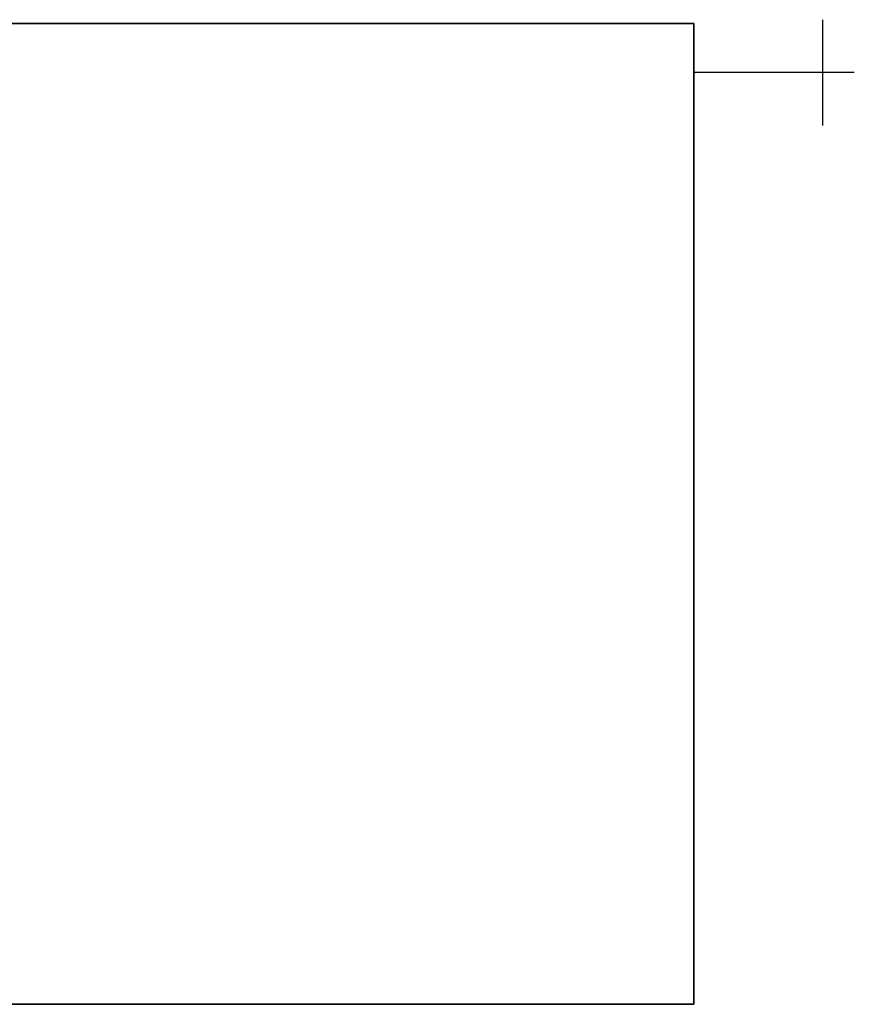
# Model space of a CAD drawing. Header units: millimetres. Extents: x 14365 to 105143, y -126377 to -22383.
# Tile 72 of 191: x 52993 to 53419, y -123253 to -122751. Entities that reach past the tile are written whole.
import ezdxf

# ---------------------------------------------------------------- set-up
doc = ezdxf.new("R2010")
doc.units = ezdxf.units.MM
doc.layers.add('UT_SCHÉMA_SYMBOLY', color=7, linetype='Continuous', lineweight=25)
doc.layers.add('UT_ZAŘÍZENÍ - OT', color=3, linetype='Continuous', lineweight=35)

msp = doc.modelspace()

# ---------------------------------------------------------------- linework, layer by layer
at = {"layer": 'UT_SCHÉMA_SYMBOLY'}
for p, q in [((53402.71, -122805.27), (53402.71, -122751.27)), ((53418.71, -122778.27), (53336.83, -122778.27))]:
    msp.add_line(p, q, dxfattribs=at)
at = {"layer": 'UT_ZAŘÍZENÍ - OT', "linetype": 'Continuous'}
for p, q in [((52636.83, -122753.27), (53336.83, -122753.27)), ((53336.83, -122753.27), (53336.83, -123253.27)), ((53336.83, -123253.27), (52636.83, -123253.27))]:
    msp.add_line(p, q, dxfattribs=at)

doc.saveas('drawing.dxf')
